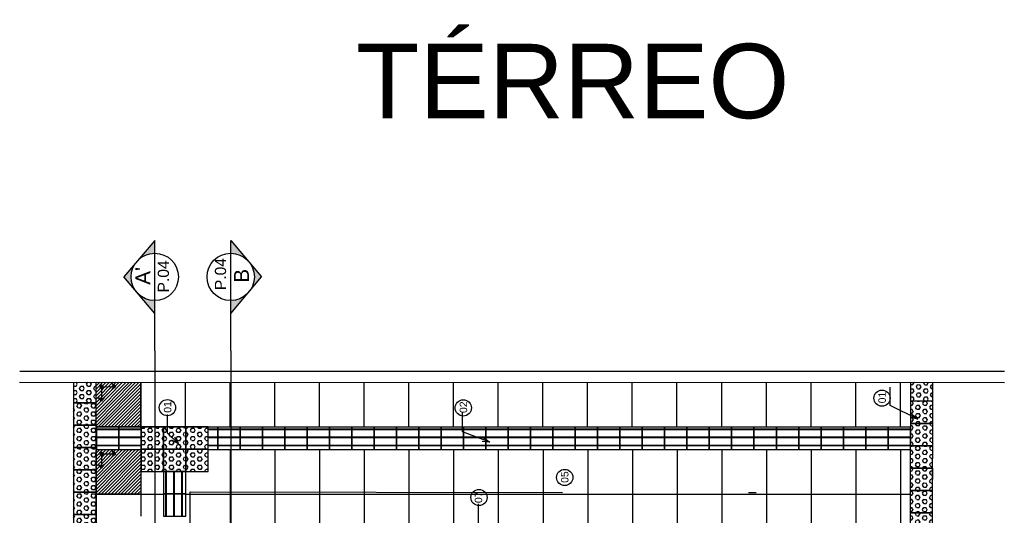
# Model space of a CAD drawing. Header units: inches. Extents: x 276 to 434, y 139 to 224.
# Tile 38 of 48: x 365.26 to 378.48, y 173.82 to 180.47. Entities that reach past the tile are written whole.
import ezdxf

# ---------------------------------------------------------------- set-up
doc = ezdxf.new("R2010")
doc.units = ezdxf.units.IN
doc.header["$MEASUREMENT"] = 0
doc.linetypes.add('DASHDOT2', pattern=[0.5, 0.25, -0.125, 0, -0.125])
doc.linetypes.add('DASHDOTX2', pattern=[2, 1, -0.5, 0, -0.5])
for name, color, linetype in [('TJ-LINHADECORTE', 6, 'DASHDOTX2'), ('TJ-PAGINACAO', 8, 'Continuous'), ('TJ-PISO', 1, 'Continuous'), ('TJ-PISO TATIL EXT.', 1, 'Continuous'), ('TJ-PROJECAOACIMA', 1, 'DASHDOT2'), ('TJ-TEXTO', 2, 'Continuous'), ('TJ-TEXTO01 1PARA100', 1, 'Continuous'), ('TJ-TEXTO02', 2, 'Continuous')]:
    doc.layers.add(name, color=color, linetype=linetype)
doc.styles.add('ARIAL', font='arial.ttf')
doc.styles.add('Arial Narrow', font='txt', dxfattribs={"height": 0.25})
doc.styles.add('AVANT', font='txt')
doc.styles.get("Standard").update_dxf_attribs({"font": 'arial.ttf'})
doc.dimstyles.new('1_25', dxfattribs={"dimscale": 0, "dimtxt": 0.05, "dimasz": 0.025, "dimexe": 0.1, "dimexo": 0.15, "dimgap": 0.025, "dimtad": 1, "dimlfac": 0.5, "dimzin": 4, "dimdsep": 46, "dimtxsty": 'AVANT', "dimblk": 'OBLIQUE', "dimcen": 0.09, "dimse1": 1, "dimse2": 1, "dimclrd": 256, "dimclre": 256, "dimclrt": 256, "dimaunit": 1, "dimadec": 0, "dimazin": 0, "dimtfac": 1, "dimtmove": 2, "dimatfit": 3, "dimldrblk": 'OPEN30', "dimfxl": 1, "dimtolj": 1, "dimtzin": 0, "dimlwd": -1, "dimarcsym": 0})

# ---------------------------------------------------------------- blocks, each defined once
blk = doc.blocks.new('PISO ALERTA CONCRETO')
at = {"layer": 'TJ-PISO TATIL EXT.', "ltscale": 0.5, "true_color": 0x136734}
h = blk.add_hatch(dxfattribs=at)
h.set_pattern_fill('HEX', color=116, scale=0.015, angle=90, style=0)
h.set_pattern_definition([(90, (0, 0), (-0.082489, -6e-13), [0.047625, -0.09525]), (210, (0, 0), (0.041244, -0.071437), [0.047625, -0.09525]), (150, (-3e-13, 0.047625), (-0.041244, -0.071437), [0.047625, -0.09525])])
h.paths.add_polyline_path([(-0.45, 0.45), (-0.45, 0), (0, 0), (0, 0.45)])
at = {"layer": 'TJ-PISO TATIL EXT.', "color": 116, "ltscale": 0.5, "true_color": 0x136734}
blk.add_lwpolyline([(0, 0), (0, 0.45), (-0.45, 0.45), (-0.45, 0)], close=True, dxfattribs=at)
blk = doc.blocks.new('PISO DIRECIONAL CONCRETO')
at = {"layer": 'TJ-PISO TATIL EXT.', "color": 215, "linetype": 'Continuous', "ltscale": 0.5, "true_color": 0xa953a0}
for p, q in [((-0.38, 0), (-0.38, 0.45)), ((-0.373, 0), (-0.373, 0.45)), ((-0.367, 0), (-0.367, 0.45)), ((-0.218, 0), (-0.218, 0.45)), ((-0.211, 0), (-0.211, 0.45)), ((-0.205, 0), (-0.205, 0.45)), ((-0.056, 0), (-0.056, 0.45)), ((-0.049, 0), (-0.049, 0.45)), ((-0.043, 0), (-0.043, 0.45))]:
    blk.add_line(p, q, dxfattribs=at)
blk.add_lwpolyline([(-0.45, 0), (0, 0), (0, 0.45), (-0.45, 0.45)], close=True, dxfattribs=at)
blk = doc.blocks.new('PISO-IND')
at = {"layer": 'TJ-TEXTO', "ltscale": 0.5}
h = blk.add_hatch(color=256, dxfattribs=at)
h.paths.add_polyline_path([(0, 0.1218), (0.0285, 0.1028), (0, 0.1379)])
h.paths.add_polyline_path([(0, 0.1379), (-0.0285, 0.1028), (0, 0.1218)])
h = blk.add_hatch(color=256, dxfattribs=at)
h.paths.add_polyline_path([(-0.1028, 0.0285), (-0.1379, 0), (-0.1218, 0)])
h.paths.add_polyline_path([(-0.1218, 0), (-0.1379, 0), (-0.1028, -0.0285)])
h = blk.add_hatch(color=256, dxfattribs=at)
edge = h.paths.add_edge_path()
edge.add_arc((0, 0), 0.0158, 0, 360)
for p, q in [((0, 0.1379), (-0.0285, 0.1028)), ((-0.0285, 0.1028), (0, 0.1218)), ((0, 0), (0, 0.1379)), ((0, 0.1379), (0.0285, 0.1028)), ((0.0285, 0.1028), (0, 0.1218)), ((-0.1379, 0), (-0.1028, 0.0285)), ((0, 0), (-0.1379, 0)), ((-0.1379, 0), (-0.1028, -0.0285)), ((-0.1028, 0.0285), (-0.1218, 0)), ((-0.1028, -0.0285), (-0.1218, 0))]:
    blk.add_line(p, q, dxfattribs=at)
blk.add_circle((0, 0), 0.0158, dxfattribs=at)
blk = doc.blocks.new('_OBLIQUE')
at = {"color": 0, "linetype": 'ByBlock'}
blk.add_line((-0.5, -0.5), (0.5, 0.5), dxfattribs=at)

msp = doc.modelspace()

# ---------------------------------------------------------------- hatches: boundary and pattern name
at = {"layer": 'TJ-LINHADECORTE', "linetype": 'Continuous'}
h = msp.add_hatch(color=256, dxfattribs=at)
h.dxf.hatch_style = 1
h.paths.add_polyline_path([(366.852, 177.249), (367.072, 177.509), (367.072, 177.337, 0.193472)])
h.paths.add_polyline_path([(366.658, 177.019), (366.809, 177.198, 0.308028), (366.809, 176.84)])
h.paths.add_polyline_path([(366.852, 176.789, 0.193472), (367.072, 176.7), (367.072, 176.529)])
h = msp.add_hatch(color=256, dxfattribs=at)
h.dxf.hatch_style = 1
h.paths.add_polyline_path([(368.313, 177.249), (368.092, 177.509), (368.092, 177.337, -0.193472)])
h.paths.add_polyline_path([(368.507, 177.019), (368.356, 177.198, -0.308028), (368.356, 176.84)])
h.paths.add_polyline_path([(368.313, 176.789, -0.193472), (368.092, 176.7), (368.092, 176.529)])
at = {"layer": 'TJ-PAGINACAO'}
h = msp.add_hatch(dxfattribs=at)
h.set_pattern_fill('_USER', color=256, scale=0.6, double=1, pattern_type=0)
h.set_pattern_definition([(0, (366.2828, 175.60416), (0, 0.6), []), (90, (366.2828, 175.60416), (-0.6, 4e-17), [])])
h.paths.add_polyline_path([(377.217, 175.001), (377.217, 175.601), (366.283, 175.604), (366.283, 175), (366.288, 175)])
h = msp.add_hatch(dxfattribs=at)
h.set_pattern_fill('LINE', color=256, scale=0.25, angle=45.35, double=1)
h.set_pattern_definition([(45.35, (-727979.680243, -8854317.839373), (-0.02223165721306, 0.02196169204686), [])])
h.paths.add_polyline_path([(366.883, 175.004), (366.283, 175.004), (366.283, 175.604), (366.883, 175.602)])
h = msp.add_hatch(dxfattribs=at)
h.set_pattern_fill('_USER', color=256, scale=0.6, double=1, pattern_type=0)
h.set_pattern_definition([(0, (366.2884, 174.70094), (0, 0.6), []), (90, (366.2884, 174.70094), (-0.6, 4e-17), [])])
h.paths.add_polyline_path([(377.213, 173.552), (377.216, 174.701), (367.788, 174.701), (367.788, 174.404), (367.488, 174.404), (367.488, 173.804), (367.938, 173.804), (367.938, 173.504), (366.738, 173.504), (366.738, 173.804), (367.188, 173.804), (367.188, 174.404), (366.888, 174.404), (366.888, 174.701), (366.283, 174.701), (366.283, 173.529), (366.383, 173.529), (366.383, 173.329), (366.179, 173.329), (366.171, 170.291), (368.67, 170.291), (368.668, 173.151), (368.518, 173.156), (368.528, 173.451), (368.668, 173.451), (368.668, 173.553)])
h.paths.add_polyline_path([(366.221, 172.529), (368.621, 172.529), (368.621, 172.229), (366.221, 172.229)], flags=16)
h = msp.add_hatch(dxfattribs=at)
h.set_pattern_fill('LINE', color=256, scale=0.25, angle=45.35, double=1)
h.set_pattern_definition([(45.35, (-727979.68042, -8854318.742587), (-0.02223165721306, 0.02196169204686), [])])
h.paths.add_polyline_path([(366.883, 174.101), (366.283, 174.101), (366.283, 174.701), (366.883, 174.699)])
at = {"layer": 'TJ-PISO TATIL EXT.', "ltscale": 0.5, "true_color": 0x136734}
h = msp.add_hatch(dxfattribs=at)
h.set_pattern_fill('HEX', color=116, scale=0.01, style=0)
h.set_pattern_definition([(360, (365.982807, 175.329143), (-2e-13, 0.0549926), [0.03175, -0.0635]), (120, (365.982807, 175.329143), (-0.047625, -0.027496), [0.03175, -0.0635]), (60, (366.014557, 175.329143), (-0.047625, 0.027496), [0.03175, -0.0635])])
h.paths.add_polyline_path([(366.283, 175.604), (365.983, 175.604), (365.983, 175.329), (366.283, 175.329)])
h = msp.add_hatch(dxfattribs=at)
h.set_pattern_fill('HEX', color=116, scale=0.01, angle=-0.1619, style=0)
h.set_pattern_definition([(359.838, (377.217896, 175.351696), (0.0001554, 0.054992), [0.03175, -0.0635]), (119.838, (377.217896, 175.351696), (-0.0477025, -0.0273616), [0.03175, -0.0635]), (59.838, (377.249646, 175.351606), (-0.047547, 0.027631), [0.03175, -0.0635])])
h.paths.add_polyline_path([(377.519, 175.601), (377.219, 175.601), (377.218, 175.352), (377.518, 175.351)])

# ---------------------------------------------------------------- linework, layer by layer
at = {"layer": 'TJ-LINHADECORTE', "linetype": 'Continuous'}
for p, q in [((367.072, 177.509), (366.658, 177.019)), ((367.072, 176.026), (367.072, 177.509)), ((368.092, 176.026), (368.092, 177.509)), ((368.092, 177.509), (368.507, 177.019)), ((367.072, 176.529), (366.658, 177.019)), ((368.092, 176.529), (368.507, 177.019))]:
    msp.add_line(p, q, dxfattribs=at)
at = {"layer": 'TJ-LINHADECORTE', "color": 1, "ltscale": 10}
for p, q in [((367.072, 176.026), (367.072, 148.785)), ((368.092, 176.026), (368.092, 145.382))]:
    msp.add_line(p, q, dxfattribs=at)
at = {"layer": 'TJ-LINHADECORTE', "linetype": 'Continuous'}
for centre in [(367.072, 177.019), (368.092, 177.019)]:
    msp.add_circle(centre, 0.318, dxfattribs=at)
at = {"layer": 'TJ-PAGINACAO'}
for points in [[(366.883, 175.004), (366.283, 175.004), (366.283, 175.604), (366.883, 175.602)], [(366.883, 174.101), (366.283, 174.101), (366.283, 174.701), (366.883, 174.699)]]:
    msp.add_lwpolyline(points, close=True, dxfattribs=at)
at = {"layer": 'TJ-PISO'}
for p, q in [((365.259, 175.754), (378.478, 175.751)), ((365.258, 175.604), (378.478, 175.601)), ((365.983, 175.604), (365.983, 173.529)), ((377.513, 173.551), (377.519, 175.601))]:
    msp.add_line(p, q, dxfattribs=at)
at = {"layer": 'TJ-PISO TATIL EXT.', "color": 215, "linetype": 'Continuous', "ltscale": 0.5, "true_color": 0xa953a0}
for p, q in [((367.917, 174.972), (367.788, 174.972)), ((367.917, 174.968), (367.788, 174.968)), ((367.917, 174.964), (367.788, 174.964)), ((367.917, 174.864), (367.788, 174.864)), ((367.917, 174.86), (367.788, 174.86)), ((367.917, 174.856), (367.788, 174.856)), ((367.917, 174.756), (367.788, 174.756)), ((367.917, 174.752), (367.788, 174.752)), ((367.917, 174.748), (367.788, 174.748))]:
    msp.add_line(p, q, dxfattribs=at)
at = {"layer": 'TJ-PISO TATIL EXT.', "color": 116, "ltscale": 0.5, "true_color": 0x136734}
for points in [[(365.983, 175.604), (365.983, 175.329), (366.283, 175.329), (366.283, 175.604)], [(377.219, 175.601), (377.218, 175.352), (377.518, 175.351), (377.519, 175.601)]]:
    msp.add_lwpolyline(points, dxfattribs=at)
at = {"layer": 'TJ-PISO TATIL EXT.', "color": 215, "linetype": 'Continuous', "ltscale": 0.5, "true_color": 0xa953a0}
msp.add_lwpolyline([(367.788, 174.701), (367.917, 174.701), (367.917, 175.001), (367.788, 175.001)], dxfattribs=at)
at = {"layer": 'TJ-PROJECAOACIMA', "ltscale": 20}
msp.add_lwpolyline([(367.886, 143.954), (367.795, 146.035), (367.749, 147.08), (367.717, 148.179), (367.687, 150.158), (367.672, 152.561), (367.672, 154.361), (367.685, 156.901), (367.694, 158.881), (367.689, 160.929), (367.669, 162.727), (367.612, 164.916), (367.56, 166.896), (367.554, 169.13), (367.55, 171.13), (367.545, 174.131), (377.514, 174.118)], dxfattribs=at)
at = {"layer": 'TJ-TEXTO01 1PARA100', "color": 174}
for centre in [(376.835, 175.39), (367.242, 175.263), (371.214, 175.259), (372.576, 174.325), (371.425, 174.056)]:
    msp.add_circle(centre, 0.109, dxfattribs=at)

# ---------------------------------------------------------------- block references
at = {"layer": 'TJ-PAGINACAO', "ltscale": 0.1, "xscale": -1.399999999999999, "yscale": 1.399999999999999, "zscale": 1.399999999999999, "rotation": 270.35}
for p in [(366.357, 175.544), (366.357, 174.641)]:
    msp.add_blockref('PISO-IND', p, dxfattribs=at)
at = {"layer": 'TJ-PISO TATIL EXT.'}
for name, p, xscale, yscale, zscale, rotation in [('PISO ALERTA CONCRETO', (365.983, 175.029), 0.6666666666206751, 0.6666666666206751, 0.6666666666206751, 269.9999999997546), ('PISO ALERTA CONCRETO', (377.217, 175.052), 0.6666666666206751, 0.6666666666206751, 0.6666666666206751, 269.8380606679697), ('PISO ALERTA CONCRETO', (365.983, 174.729), 0.6666666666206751, 0.6666666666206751, 0.6666666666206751, 269.9999999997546), ('PISO ALERTA CONCRETO', (377.216, 174.752), 0.6666666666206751, 0.6666666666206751, 0.6666666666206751, 269.8380606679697), ('PISO DIRECIONAL CONCRETO', (366.588, 175.001), 0.6666666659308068, 0.6666666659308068, 0.6666666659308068, 90), ('PISO DIRECIONAL CONCRETO', (366.888, 175.001), 0.6666666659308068, 0.6666666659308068, 0.6666666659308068, 90), ('PISO ALERTA CONCRETO', (366.888, 174.704), 0.6666666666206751, 0.6666666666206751, 0.6666666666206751, 269.9999999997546), ('PISO ALERTA CONCRETO', (367.188, 174.704), 0.6666666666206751, 0.6666666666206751, 0.6666666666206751, 269.9999999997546), ('PISO ALERTA CONCRETO', (367.488, 174.704), 0.6666666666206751, 0.6666666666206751, 0.6666666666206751, 269.9999999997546), ('PISO DIRECIONAL CONCRETO', (368.217, 175.001), 0.6666666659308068, 0.6666666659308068, 0.6666666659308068, 90), ('PISO DIRECIONAL CONCRETO', (368.517, 175.001), 0.6666666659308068, 0.6666666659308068, 0.6666666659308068, 90), ('PISO DIRECIONAL CONCRETO', (368.817, 175.001), 0.6666666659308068, 0.6666666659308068, 0.6666666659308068, 90), ('PISO DIRECIONAL CONCRETO', (369.117, 175.001), 0.6666666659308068, 0.6666666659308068, 0.6666666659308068, 90), ('PISO DIRECIONAL CONCRETO', (369.417, 175.001), 0.6666666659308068, 0.6666666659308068, 0.6666666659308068, 90), ('PISO DIRECIONAL CONCRETO', (369.717, 175.001), 0.6666666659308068, 0.6666666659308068, 0.6666666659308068, 90), ('PISO DIRECIONAL CONCRETO', (370.017, 175.001), 0.6666666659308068, 0.6666666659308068, 0.6666666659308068, 90), ('PISO DIRECIONAL CONCRETO', (370.317, 175.001), 0.6666666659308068, 0.6666666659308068, 0.6666666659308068, 90), ('PISO DIRECIONAL CONCRETO', (370.617, 175.001), 0.6666666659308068, 0.6666666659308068, 0.6666666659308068, 90), ('PISO DIRECIONAL CONCRETO', (370.917, 175.001), 0.6666666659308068, 0.6666666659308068, 0.6666666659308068, 90), ('PISO DIRECIONAL CONCRETO', (371.217, 175.001), 0.6666666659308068, 0.6666666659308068, 0.6666666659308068, 90), ('PISO DIRECIONAL CONCRETO', (371.517, 175.001), 0.6666666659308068, 0.6666666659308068, 0.6666666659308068, 90), ('PISO DIRECIONAL CONCRETO', (371.817, 175.001), 0.6666666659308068, 0.6666666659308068, 0.6666666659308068, 90), ('PISO DIRECIONAL CONCRETO', (372.117, 175.001), 0.6666666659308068, 0.6666666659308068, 0.6666666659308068, 90), ('PISO DIRECIONAL CONCRETO', (372.417, 175.001), 0.6666666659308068, 0.6666666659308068, 0.6666666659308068, 90), ('PISO DIRECIONAL CONCRETO', (372.717, 175.001), 0.6666666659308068, 0.6666666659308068, 0.6666666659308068, 90), ('PISO DIRECIONAL CONCRETO', (373.017, 175.001), 0.6666666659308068, 0.6666666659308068, 0.6666666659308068, 90), ('PISO DIRECIONAL CONCRETO', (373.317, 175.001), 0.6666666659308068, 0.6666666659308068, 0.6666666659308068, 90), ('PISO DIRECIONAL CONCRETO', (373.617, 175.001), 0.6666666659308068, 0.6666666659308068, 0.6666666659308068, 90), ('PISO DIRECIONAL CONCRETO', (373.917, 175.001), 0.6666666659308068, 0.6666666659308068, 0.6666666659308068, 90), ('PISO DIRECIONAL CONCRETO', (374.217, 175.001), 0.6666666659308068, 0.6666666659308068, 0.6666666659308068, 90), ('PISO DIRECIONAL CONCRETO', (374.517, 175.001), 0.6666666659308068, 0.6666666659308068, 0.6666666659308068, 90), ('PISO DIRECIONAL CONCRETO', (374.817, 175.001), 0.6666666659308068, 0.6666666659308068, 0.6666666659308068, 90), ('PISO DIRECIONAL CONCRETO', (375.117, 175.001), 0.6666666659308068, 0.6666666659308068, 0.6666666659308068, 90), ('PISO DIRECIONAL CONCRETO', (375.417, 175.001), 0.6666666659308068, 0.6666666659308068, 0.6666666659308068, 90), ('PISO DIRECIONAL CONCRETO', (375.717, 175.001), 0.6666666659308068, 0.6666666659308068, 0.6666666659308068, 90), ('PISO DIRECIONAL CONCRETO', (376.017, 175.001), 0.6666666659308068, 0.6666666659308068, 0.6666666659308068, 90), ('PISO DIRECIONAL CONCRETO', (376.317, 175.001), 0.6666666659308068, 0.6666666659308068, 0.6666666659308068, 90), ('PISO DIRECIONAL CONCRETO', (376.617, 175.001), 0.6666666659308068, 0.6666666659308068, 0.6666666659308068, 90), ('PISO DIRECIONAL CONCRETO', (376.917, 175.001), 0.6666666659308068, 0.6666666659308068, 0.6666666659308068, 90), ('PISO DIRECIONAL CONCRETO', (377.217, 175.001), 0.6666666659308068, 0.6666666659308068, 0.6666666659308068, 90), ('PISO ALERTA CONCRETO', (365.983, 174.429), 0.6666666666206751, 0.6666666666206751, 0.6666666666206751, 269.9999999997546), ('PISO ALERTA CONCRETO', (366.888, 174.404), 0.6666666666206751, 0.6666666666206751, 0.6666666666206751, 269.9999999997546), ('PISO ALERTA CONCRETO', (367.188, 174.404), 0.6666666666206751, 0.6666666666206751, 0.6666666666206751, 269.9999999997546), ('PISO ALERTA CONCRETO', (367.488, 174.404), 0.6666666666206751, 0.6666666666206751, 0.6666666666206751, 269.9999999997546), ('PISO ALERTA CONCRETO', (377.215, 174.452), 0.6666666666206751, 0.6666666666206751, 0.6666666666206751, 269.8380606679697), ('PISO ALERTA CONCRETO', (365.983, 174.129), 0.6666666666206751, 0.6666666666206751, 0.6666666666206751, 269.9999999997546), ('PISO DIRECIONAL CONCRETO', (367.188, 174.404), 0.6666666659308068, 0.6666666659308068, 0.6666666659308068, 180), ('PISO ALERTA CONCRETO', (377.215, 174.152), 0.6666666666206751, 0.6666666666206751, 0.6666666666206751, 269.8380606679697), ('PISO ALERTA CONCRETO', (365.983, 173.829), 0.6666666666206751, 0.6666666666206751, 0.6666666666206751, 269.9999999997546), ('PISO DIRECIONAL CONCRETO', (367.188, 174.104), 0.6666666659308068, 0.6666666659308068, 0.6666666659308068, 180), ('PISO ALERTA CONCRETO', (377.214, 173.852), 0.6666666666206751, 0.6666666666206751, 0.6666666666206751, 269.8380606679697), ('PISO ALERTA CONCRETO', (377.213, 173.552), 0.6666666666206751, 0.6666666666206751, 0.6666666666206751, 269.8380606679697), ('PISO ALERTA CONCRETO', (365.983, 173.529), 0.6666666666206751, 0.6666666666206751, 0.6666666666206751, 269.9999999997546)]:
    msp.add_blockref(name, p, dxfattribs=dict(at, xscale=xscale, yscale=yscale, zscale=zscale, rotation=rotation))

# ---------------------------------------------------------------- texts
at = {"layer": 'TJ-LINHADECORTE', "color": 1, "linetype": 'Continuous', "attachment_point": 1, "rotation": 90, "style": 'ARIAL'}
for s, insert, char_height in [('P.04', (367.112, 176.81), 0.15), ('P.04', (367.879, 176.841), 0.15), ("A'", (366.813, 176.912), 0.2), ('B', (368.136, 176.94), 0.2)]:
    msp.add_mtext_dynamic_manual_height_columns(s, width=0.2669, gutter_width=39.768, heights=[0], dxfattribs=dict(at, insert=insert, char_height=char_height))
at = {"layer": 'TJ-TEXTO01 1PARA100', "color": 174, "char_height": 0.1, "attachment_point": 1, "rotation": 90, "style": 'Arial Narrow'}
for s, insert, width in [('\\A1;{\\fArial|b0|i0|c0|p34;01}', (376.787, 175.321), 1.53615), ('\\A1;{\\fArial|b0|i0|c0|p34;01}', (367.194, 175.194), 1.53615), ('\\A1;{\\fArial|b0|i0|c0|p34;02}', (371.166, 175.191), 1.53615), ('\\A1;{\\fArial|b0|i0|c0|p34;05}', (372.526, 174.252), 0.19648), ('\\A1;{\\fArial|b0|i0|c0|p34;07}', (371.368, 173.981), 0.1928)]:
    msp.add_mtext(s, dxfattribs=dict(at, insert=insert, width=width))
at = {"layer": 'TJ-TEXTO02', "insert": (368.072, 180.15), "char_height": 1, "attachment_point": 1}
msp.add_mtext_dynamic_manual_height_columns('\\pi1.6997;TÉRREO', width=9.1252, gutter_width=1, heights=[0], dxfattribs=at)

# ---------------------------------------------------------------- leaders
at = {"layer": 'TJ-TEXTO01 1PARA100', "annotation_type": 0, "has_hookline": 1, "hookline_direction": 0, "horizontal_direction": (0, 1, 0)}
for points, text_width in [([(377.317, 175.11), (376.943, 175.29), (376.943, 175.39)], 0.124), ([(367.389, 174.776), (367.242, 174.922), (367.242, 175.022)], 0.124), ([(371.572, 174.798), (371.203, 174.939), (371.203, 175.039)], 0.142), ([(371.583, 173.553), (371.417, 173.703), (371.417, 173.803)], 0.143)]:
    msp.add_leader(points, dimstyle='1_25', override={"dimscale": 1, "dimasz": 0.1}, dxfattribs=dict(at, text_width=text_width))

doc.saveas('drawing.dxf')
